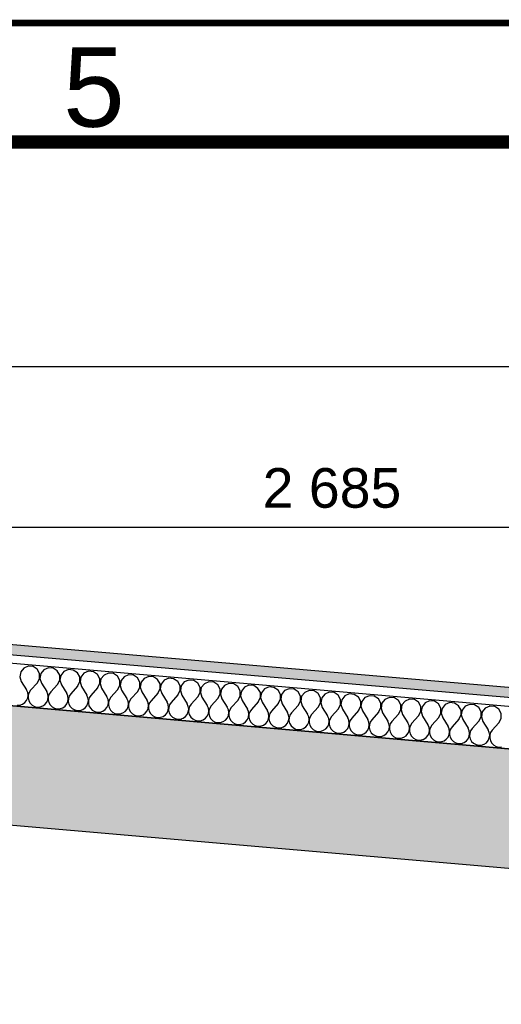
# Model space of a CAD drawing. Extents: x -12025 to 39812, y -28775 to 12.
# Tile 51 of 90: x 21949 to 23771, y -3713 to 12. Entities that reach past the tile are written whole.
import ezdxf

# ---------------------------------------------------------------- set-up
doc = ezdxf.new("R2010")
doc.units = 0
doc.header["$MEASUREMENT"] = 0
for name, color, linetype in [('OÚ Dukovany půdorys kóty 1NP', 7, 'Continuous'), ('OÚ Dukovany půdorys podklad 1NP', 7, 'Continuous'), ('Ramecek', 7, 'Continuous')]:
    doc.layers.add(name, color=color, linetype=linetype)
doc.styles.add('Arial', font='txt')

msp = doc.modelspace()

# ---------------------------------------------------------------- hatches: boundary and pattern name
at = {"layer": 'OÚ Dukovany půdorys podklad 1NP', "linetype": 'Continuous'}
h = msp.add_hatch(dxfattribs=at)
h.set_pattern_fill('OMÍTKA_01', color=21, style=0, pattern_type=2)
h.set_pattern_definition([(0, (0, 0), (0, 86.60254), [0, -50]), (0, (25, 43.3), (0, 86.60254), [0, -50])])
edge = h.paths.add_edge_path()
edge.add_spline(control_points=[(21137.1, -2322.4), (21137.1, -2322.4), (26289.7, -2764.7), (26289.7, -2764.7)], knot_values=[0, 0, 0, 0, 1, 1, 1, 1], degree=3, periodic=0)
edge.add_spline(control_points=[(26289.7, -2764.7), (26289.7, -2764.7), (26292.6, -2728.3), (26292.6, -2728.3)], knot_values=[0, 0, 0, 0, 1, 1, 1, 1], degree=3, periodic=0)
edge.add_spline(control_points=[(26292.6, -2728.3), (26292.6, -2728.3), (21137, -2285.7), (21137, -2285.7)], knot_values=[0, 0, 0, 0, 1, 1, 1, 1], degree=3, periodic=0)
edge.add_spline(control_points=[(21137, -2285.7), (21137, -2285.7), (21137.1, -2322.4), (21137.1, -2322.4)], knot_values=[0, 0, 0, 0, 1, 1, 1, 1], degree=3, periodic=0)
edge.add_spline(control_points=[(21137.1, -2322.4), (21137.1, -2322.4), (21137.1, -2322.4), (21137.1, -2322.4)], knot_values=[0, 0, 0, 0, 1, 1, 1, 1], degree=3, periodic=0)

# ---------------------------------------------------------------- linework, layer by layer
at = {"layer": 'OÚ Dukovany půdorys kóty 1NP', "color": 1, "linetype": 'Continuous'}
for p, q in [((21170.9, -1299.7), (32157.5, -1299.7)), ((21781.3, -1907.6), (24466.6, -1907.6))]:
    msp.add_line(p, q, dxfattribs=at)
at = {"layer": 'OÚ Dukovany půdorys podklad 1NP', "color": 1, "linetype": 'Continuous'}
for p, q in [((26292.6, -2728.3), (21137, -2285.7)), ((21137.1, -2322.4), (26289.7, -2764.7)), ((25979.6, -2774.8), (21170.9, -2357.9)), ((21330.9, -2532.3), (25966.8, -2934.3))]:
    msp.add_line(p, q, dxfattribs=at)
at = {"layer": 'OÚ Dukovany půdorys podklad 1NP', "color": 21, "linetype": 'Continuous'}
for p, q in [((21952.7, -2455), (21949.4, -2473.2)), ((21964.3, -2440.4), (21952.7, -2455)), ((21981.4, -2433.1), (21964.3, -2440.4)), ((21999.8, -2434.7), (21981.4, -2433.1)), ((22015.4, -2444.9), (21999.8, -2434.7)), ((22024.3, -2461.2), (22015.4, -2444.9)), ((22040.2, -2447), (22028.6, -2461.5)), ((22057.3, -2439.7), (22040.2, -2447)), ((22075.7, -2441.3), (22057.3, -2439.7)), ((22091.3, -2451.5), (22075.7, -2441.3)), ((22100.2, -2467.7), (22091.3, -2451.5)), ((22116.1, -2453.6), (22104.5, -2468.1)), ((22133.2, -2446.3), (22116.1, -2453.6)), ((22151.6, -2447.9), (22133.2, -2446.3)), ((22167.2, -2458), (22151.6, -2447.9)), ((22176.1, -2474.3), (22167.2, -2458)), ((22209.1, -2452.9), (22192, -2460.2)), ((22227.6, -2454.5), (22209.1, -2452.9)), ((22243.1, -2464.6), (22227.6, -2454.5)), ((21949.4, -2473.2), (21955.1, -2490.9)), ((21955.1, -2490.9), (21975.2, -2523.2)), ((22015.8, -2496.1), (22024.4, -2479.7)), ((22024.4, -2479.7), (22024.3, -2461.2)), ((22028.6, -2461.5), (22025.3, -2479.8)), ((22025.3, -2479.8), (22031, -2497.5)), ((22091.7, -2502.7), (22100.3, -2486.3)), ((22100.3, -2486.3), (22100.2, -2467.7)), ((22104.5, -2468.1), (22101.2, -2486.4)), ((22101.2, -2486.4), (22106.9, -2504)), ((22167.6, -2509.3), (22176.2, -2492.9)), ((22176.2, -2492.9), (22176.1, -2474.3)), ((22180.4, -2474.7), (22177.1, -2493)), ((22177.1, -2493), (22182.8, -2510.6)), ((22192, -2460.2), (22180.4, -2474.7)), ((22252, -2480.9), (22243.1, -2464.6)), ((22252.1, -2499.5), (22252, -2480.9)), ((22256.4, -2481.3), (22253, -2499.5)), ((22267.9, -2466.8), (22256.4, -2481.3)), ((22285, -2459.5), (22267.9, -2466.8)), ((22303.5, -2461.1), (22285, -2459.5)), ((22319, -2471.2), (22303.5, -2461.1)), ((22327.9, -2487.5), (22319, -2471.2)), ((22328, -2506), (22327.9, -2487.5)), ((22332.3, -2487.9), (22328.9, -2506.1)), ((22343.8, -2473.4), (22332.3, -2487.9)), ((22360.9, -2466), (22343.8, -2473.4)), ((22379.4, -2467.6), (22360.9, -2466)), ((22394.9, -2477.8), (22379.4, -2467.6)), ((22403.8, -2494.1), (22394.9, -2477.8)), ((22404, -2512.6), (22403.8, -2494.1)), ((22408.2, -2494.4), (22404.8, -2512.7)), ((22419.7, -2479.9), (22408.2, -2494.4)), ((22436.8, -2472.6), (22419.7, -2479.9)), ((22455.3, -2474.2), (22436.8, -2472.6)), ((22470.8, -2484.4), (22455.3, -2474.2)), ((22479.7, -2500.6), (22470.8, -2484.4)), ((22495.6, -2486.5), (22484.1, -2501)), ((22512.7, -2479.2), (22495.6, -2486.5)), ((22531.2, -2480.8), (22512.7, -2479.2)), ((22546.7, -2490.9), (22531.2, -2480.8)), ((22555.6, -2507.2), (22546.7, -2490.9)), ((22571.5, -2493.1), (22560, -2507.6)), ((22588.6, -2485.8), (22571.5, -2493.1)), ((22607.1, -2487.4), (22588.6, -2485.8)), ((22622.6, -2497.5), (22607.1, -2487.4)), ((22664.5, -2492.4), (22647.5, -2499.7)), ((22683, -2494), (22664.5, -2492.4)), ((22698.5, -2504.1), (22683, -2494)), ((21979.5, -2532.8), (21975.2, -2523.2)), ((21981, -2543.2), (21979.5, -2532.8)), ((21990.4, -2524.5), (21984.5, -2533.3)), ((22015.8, -2496.1), (21990.4, -2524.5)), ((22031, -2497.5), (22051.1, -2529.8)), ((22055.4, -2539.4), (22051.1, -2529.8)), ((22066.3, -2531.1), (22060.4, -2539.8)), ((22091.7, -2502.7), (22066.3, -2531.1)), ((22106.9, -2504), (22127, -2536.4)), ((22167.6, -2509.3), (22142.2, -2537.7)), ((22182.8, -2510.6), (22202.9, -2543)), ((22243.5, -2515.9), (22218.1, -2544.3)), ((22243.5, -2515.9), (22252.1, -2499.5)), ((22253, -2499.5), (22258.7, -2517.2)), ((22258.7, -2517.2), (22278.8, -2549.5)), ((22319.4, -2522.5), (22294, -2550.9)), ((22319.4, -2522.5), (22328, -2506)), ((22328.9, -2506.1), (22334.6, -2523.8)), ((22334.6, -2523.8), (22354.7, -2556.1)), ((22395.3, -2529), (22369.9, -2557.4)), ((22395.3, -2529), (22404, -2512.6)), ((22404.8, -2512.7), (22410.5, -2530.4)), ((22410.5, -2530.4), (22430.6, -2562.7)), ((22471.2, -2535.6), (22479.9, -2519.2)), ((22479.9, -2519.2), (22479.7, -2500.6)), ((22484.1, -2501), (22480.7, -2519.3)), ((22480.7, -2519.3), (22486.4, -2536.9)), ((22547.1, -2542.2), (22555.8, -2525.8)), ((22555.8, -2525.8), (22555.6, -2507.2)), ((22560, -2507.6), (22556.6, -2525.9)), ((22556.6, -2525.9), (22562.3, -2543.5)), ((22631.5, -2513.8), (22622.6, -2497.5)), ((22623, -2548.8), (22631.7, -2532.4)), ((22631.7, -2532.4), (22631.5, -2513.8)), ((22635.9, -2514.2), (22632.5, -2532.4)), ((22632.5, -2532.4), (22638.2, -2550.1)), ((22647.5, -2499.7), (22635.9, -2514.2)), ((22707.4, -2520.4), (22698.5, -2504.1)), ((22707.6, -2538.9), (22707.4, -2520.4)), ((22711.8, -2520.8), (22708.4, -2539)), ((22723.4, -2506.3), (22711.8, -2520.8)), ((22740.4, -2498.9), (22723.4, -2506.3)), ((22758.9, -2500.5), (22740.4, -2498.9)), ((22774.4, -2510.7), (22758.9, -2500.5)), ((22783.3, -2527), (22774.4, -2510.7)), ((22783.5, -2545.5), (22783.3, -2527)), ((22787.7, -2527.4), (22784.4, -2545.6)), ((22799.3, -2512.8), (22787.7, -2527.4)), ((22816.3, -2505.5), (22799.3, -2512.8)), ((22834.8, -2507.1), (22816.3, -2505.5)), ((22850.3, -2517.3), (22834.8, -2507.1)), ((22859.2, -2533.6), (22850.3, -2517.3)), ((22875.2, -2519.4), (22863.6, -2533.9)), ((22892.2, -2512.1), (22875.2, -2519.4)), ((22910.7, -2513.7), (22892.2, -2512.1)), ((22926.2, -2523.9), (22910.7, -2513.7)), ((22935.1, -2540.1), (22926.2, -2523.9)), ((22951.1, -2526), (22939.5, -2540.5)), ((22968.1, -2518.7), (22951.1, -2526)), ((22986.6, -2520.3), (22968.1, -2518.7)), ((23002.1, -2530.4), (22986.6, -2520.3)), ((23011, -2546.7), (23002.1, -2530.4)), ((23027, -2532.6), (23015.4, -2547.1)), ((23044, -2525.3), (23027, -2532.6)), ((23062.5, -2526.9), (23044, -2525.3)), ((23078.1, -2537), (23062.5, -2526.9)), ((23119.9, -2531.8), (23102.9, -2539.2)), ((23138.4, -2533.5), (23119.9, -2531.8)), ((21968.7, -2571.4), (21975.3, -2563.3)), ((21975.3, -2563.3), (21979.5, -2553.6)), ((21979.5, -2553.6), (21981, -2543.2)), ((21981.3, -2543.2), (21980.9, -2553.8)), ((21980.9, -2553.8), (21983.4, -2564)), ((21984.5, -2533.3), (21981.3, -2543.2)), ((21983.4, -2564), (21988.5, -2573.1)), ((22044.6, -2578), (22051.2, -2569.9)), ((22051.2, -2569.9), (22055.5, -2560.2)), ((22056.9, -2549.8), (22055.4, -2539.4)), ((22055.5, -2560.2), (22056.9, -2549.8)), ((22057.2, -2549.8), (22056.8, -2560.3)), ((22056.8, -2560.3), (22059.3, -2570.5)), ((22060.4, -2539.8), (22057.2, -2549.8)), ((22131.3, -2546), (22127, -2536.4)), ((22127.2, -2576.4), (22131.4, -2566.8)), ((22132.8, -2556.4), (22131.3, -2546)), ((22131.4, -2566.8), (22132.8, -2556.4)), ((22133.1, -2556.4), (22132.7, -2566.9)), ((22132.7, -2566.9), (22135.2, -2577.1)), ((22136.3, -2546.4), (22133.1, -2556.4)), ((22142.2, -2537.7), (22136.3, -2546.4)), ((22207.2, -2552.6), (22202.9, -2543)), ((22208.7, -2563), (22207.2, -2552.6)), ((22207.3, -2573.4), (22208.7, -2563)), ((22209, -2563), (22208.6, -2573.5)), ((22212.2, -2553), (22209, -2563)), ((22218.1, -2544.3), (22212.2, -2553)), ((22283.1, -2559.1), (22278.8, -2549.5)), ((22284.6, -2569.5), (22283.1, -2559.1)), ((22283.2, -2580), (22284.6, -2569.5)), ((22284.9, -2569.6), (22284.5, -2580.1)), ((22288.1, -2559.6), (22284.9, -2569.6)), ((22294, -2550.9), (22288.1, -2559.6)), ((22359, -2565.7), (22354.7, -2556.1)), ((22360.5, -2576.1), (22359, -2565.7)), ((22364.1, -2566.2), (22360.8, -2576.2)), ((22369.9, -2557.4), (22364.1, -2566.2)), ((22434.9, -2572.3), (22430.6, -2562.7)), ((22445.8, -2564), (22440, -2572.7)), ((22471.2, -2535.6), (22445.8, -2564)), ((22486.4, -2536.9), (22506.5, -2569.3)), ((22510.8, -2578.9), (22506.5, -2569.3)), ((22547.1, -2542.2), (22521.7, -2570.6)), ((22562.3, -2543.5), (22582.5, -2575.9)), ((22623, -2548.8), (22597.6, -2577.2)), ((22638.2, -2550.1), (22658.4, -2582.4)), ((22698.9, -2555.4), (22673.5, -2583.8)), ((22698.9, -2555.4), (22707.6, -2538.9)), ((22708.4, -2539), (22714.1, -2556.7)), ((22714.1, -2556.7), (22734.3, -2589)), ((22774.8, -2562), (22749.4, -2590.3)), ((22774.8, -2562), (22783.5, -2545.5)), ((22784.4, -2545.6), (22790, -2563.3)), ((22790, -2563.3), (22810.2, -2595.6)), ((22850.8, -2568.5), (22825.3, -2596.9)), ((22850.8, -2568.5), (22859.4, -2552.1)), ((22859.4, -2552.1), (22859.2, -2533.6)), ((22863.6, -2533.9), (22860.3, -2552.2)), ((22860.3, -2552.2), (22865.9, -2569.9)), ((22865.9, -2569.9), (22886.1, -2602.2)), ((22926.7, -2575.1), (22935.3, -2558.7)), ((22935.3, -2558.7), (22935.1, -2540.1)), ((22939.5, -2540.5), (22936.2, -2558.8)), ((22936.2, -2558.8), (22941.8, -2576.4)), ((23002.6, -2581.7), (23011.2, -2565.3)), ((23011.2, -2565.3), (23011, -2546.7)), ((23015.4, -2547.1), (23012.1, -2565.4)), ((23012.1, -2565.4), (23017.7, -2583)), ((23087, -2553.3), (23078.1, -2537)), ((23087.1, -2571.9), (23087, -2553.3)), ((23091.3, -2553.7), (23088, -2571.9)), ((23102.9, -2539.2), (23091.3, -2553.7)), ((23154, -2543.6), (23138.4, -2533.5)), ((23162.9, -2559.9), (23154, -2543.6)), ((23163, -2578.4), (23162.9, -2559.9)), ((23167.2, -2560.3), (23163.9, -2578.5)), ((23178.8, -2545.8), (23167.2, -2560.3)), ((23195.8, -2538.4), (23178.8, -2545.8)), ((23214.3, -2540), (23195.8, -2538.4)), ((23229.9, -2550.2), (23214.3, -2540)), ((23238.8, -2566.5), (23229.9, -2550.2)), ((23238.9, -2585), (23238.8, -2566.5)), ((23243.1, -2566.8), (23239.8, -2585.1)), ((23254.7, -2552.3), (23243.1, -2566.8)), ((23271.7, -2545), (23254.7, -2552.3)), ((23290.2, -2546.6), (23271.7, -2545)), ((23305.8, -2556.8), (23290.2, -2546.6)), ((23314.7, -2573), (23305.8, -2556.8)), ((23330.6, -2558.9), (23319, -2573.4)), ((23347.7, -2551.6), (23330.6, -2558.9)), ((23366.1, -2553.2), (23347.7, -2551.6)), ((23381.7, -2563.3), (23366.1, -2553.2)), ((23390.6, -2579.6), (23381.7, -2563.3)), ((23406.5, -2565.5), (23394.9, -2580)), ((23423.6, -2558.2), (23406.5, -2565.5)), ((23442, -2559.8), (23423.6, -2558.2)), ((23457.6, -2569.9), (23442, -2559.8)), ((23466.5, -2586.2), (23457.6, -2569.9)), ((23499.5, -2564.8), (23482.4, -2572.1)), ((23518, -2566.4), (23499.5, -2564.8)), ((23533.5, -2576.5), (23518, -2566.4)), ((21939.6, -2581.3), (21950.1, -2580.8)), ((21950.1, -2580.8), (21960, -2577.4)), ((21960, -2577.4), (21968.7, -2571.4)), ((21988.5, -2573.1), (21996, -2580.5)), ((21996, -2580.5), (22005.2, -2585.5)), ((22005.2, -2585.5), (22015.5, -2587.9)), ((22015.5, -2587.9), (22026, -2587.3)), ((22026, -2587.3), (22035.9, -2583.9)), ((22035.9, -2583.9), (22044.6, -2578)), ((22059.3, -2570.5), (22064.4, -2579.7)), ((22064.4, -2579.7), (22071.9, -2587.1)), ((22071.9, -2587.1), (22081.1, -2592.1)), ((22081.1, -2592.1), (22091.4, -2594.5)), ((22091.4, -2594.5), (22101.9, -2593.9)), ((22101.9, -2593.9), (22111.8, -2590.5)), ((22111.8, -2590.5), (22120.5, -2584.5)), ((22120.5, -2584.5), (22127.2, -2576.4)), ((22135.2, -2577.1), (22140.3, -2586.3)), ((22140.3, -2586.3), (22147.8, -2593.7)), ((22147.8, -2593.7), (22157, -2598.7)), ((22157, -2598.7), (22167.3, -2601)), ((22167.3, -2601), (22177.8, -2600.5)), ((22177.8, -2600.5), (22187.7, -2597.1)), ((22187.7, -2597.1), (22196.4, -2591.1)), ((22196.4, -2591.1), (22203.1, -2583)), ((22203.1, -2583), (22207.3, -2573.4)), ((22208.6, -2573.5), (22211.1, -2583.7)), ((22211.1, -2583.7), (22216.3, -2592.9)), ((22216.3, -2592.9), (22223.7, -2600.2)), ((22223.7, -2600.2), (22233, -2605.3)), ((22233, -2605.3), (22243.2, -2607.6)), ((22243.2, -2607.6), (22253.7, -2607.1)), ((22253.7, -2607.1), (22263.6, -2603.7)), ((22263.6, -2603.7), (22272.3, -2597.7)), ((22272.3, -2597.7), (22279, -2589.6)), ((22279, -2589.6), (22283.2, -2580)), ((22284.5, -2580.1), (22287, -2590.3)), ((22287, -2590.3), (22292.2, -2599.4)), ((22292.2, -2599.4), (22299.6, -2606.8)), ((22299.6, -2606.8), (22308.9, -2611.9)), ((22339.6, -2610.3), (22348.2, -2604.3)), ((22348.2, -2604.3), (22354.9, -2596.2)), ((22354.9, -2596.2), (22359.1, -2586.5)), ((22359.1, -2586.5), (22360.5, -2576.1)), ((22360.8, -2576.2), (22360.4, -2586.7)), ((22360.4, -2586.7), (22362.9, -2596.9)), ((22362.9, -2596.9), (22368.1, -2606)), ((22368.1, -2606), (22375.6, -2613.4)), ((22424.1, -2610.9), (22430.8, -2602.8)), ((22430.8, -2602.8), (22435, -2593.1)), ((22436.4, -2582.7), (22434.9, -2572.3)), ((22435, -2593.1), (22436.4, -2582.7)), ((22436.7, -2582.7), (22436.3, -2593.2)), ((22436.3, -2593.2), (22438.8, -2603.5)), ((22440, -2572.7), (22436.7, -2582.7)), ((22438.8, -2603.5), (22444, -2612.6)), ((22506.7, -2609.3), (22510.9, -2599.7)), ((22512.3, -2589.3), (22510.8, -2578.9)), ((22510.9, -2599.7), (22512.3, -2589.3)), ((22512.6, -2589.3), (22512.2, -2599.8)), ((22512.2, -2599.8), (22514.7, -2610)), ((22515.9, -2579.3), (22512.6, -2589.3)), ((22521.7, -2570.6), (22515.9, -2579.3)), ((22586.7, -2585.5), (22582.5, -2575.9)), ((22582.6, -2615.9), (22586.8, -2606.3)), ((22588.2, -2595.9), (22586.7, -2585.5)), ((22586.8, -2606.3), (22588.2, -2595.9)), ((22588.5, -2595.9), (22588.1, -2606.4)), ((22588.1, -2606.4), (22590.6, -2616.6)), ((22591.8, -2585.9), (22588.5, -2595.9)), ((22597.6, -2577.2), (22591.8, -2585.9)), ((22662.6, -2592), (22658.4, -2582.4)), ((22664.1, -2602.5), (22662.6, -2592)), ((22662.7, -2612.9), (22664.1, -2602.5)), ((22664.4, -2602.5), (22664, -2613)), ((22667.7, -2592.5), (22664.4, -2602.5)), ((22673.5, -2583.8), (22667.7, -2592.5)), ((22738.5, -2598.6), (22734.3, -2589)), ((22740, -2609), (22738.5, -2598.6)), ((22743.6, -2599.1), (22740.3, -2609.1)), ((22749.4, -2590.3), (22743.6, -2599.1)), ((22814.4, -2605.2), (22810.2, -2595.6)), ((22815.9, -2615.6), (22814.4, -2605.2)), ((22819.5, -2605.7), (22816.2, -2615.6)), ((22825.3, -2596.9), (22819.5, -2605.7)), ((22890.3, -2611.8), (22886.1, -2602.2)), ((22901.3, -2603.5), (22895.4, -2612.2)), ((22926.7, -2575.1), (22901.3, -2603.5)), ((22941.8, -2576.4), (22962, -2608.8)), ((23002.6, -2581.7), (22977.2, -2610.1)), ((23017.7, -2583), (23037.9, -2615.4)), ((23078.5, -2588.3), (23053.1, -2616.7)), ((23078.5, -2588.3), (23087.1, -2571.9)), ((23088, -2571.9), (23093.7, -2589.6)), ((23093.7, -2589.6), (23113.8, -2621.9)), ((23154.4, -2594.9), (23129, -2623.3)), ((23154.4, -2594.9), (23163, -2578.4)), ((23163.9, -2578.5), (23169.6, -2596.2)), ((23169.6, -2596.2), (23189.7, -2628.5)), ((23230.3, -2601.4), (23204.9, -2629.8)), ((23230.3, -2601.4), (23238.9, -2585)), ((23239.8, -2585.1), (23245.5, -2602.8)), ((23245.5, -2602.8), (23265.6, -2635.1)), ((23306.2, -2608), (23314.8, -2591.6)), ((23314.8, -2591.6), (23314.7, -2573)), ((23319, -2573.4), (23315.7, -2591.7)), ((23315.7, -2591.7), (23321.4, -2609.3)), ((23382.1, -2614.6), (23390.7, -2598.2)), ((23390.7, -2598.2), (23390.6, -2579.6)), ((23394.9, -2580), (23391.6, -2598.3)), ((23391.6, -2598.3), (23397.3, -2615.9)), ((23458, -2621.2), (23466.6, -2604.8)), ((23466.6, -2604.8), (23466.5, -2586.2)), ((23470.8, -2586.6), (23467.5, -2604.8)), ((23467.5, -2604.8), (23473.2, -2622.5)), ((23482.4, -2572.1), (23470.8, -2586.6)), ((23542.4, -2592.8), (23533.5, -2576.5)), ((23542.5, -2611.3), (23542.4, -2592.8)), ((23546.7, -2593.2), (23543.4, -2611.4)), ((23558.3, -2578.7), (23546.7, -2593.2)), ((23575.4, -2571.3), (23558.3, -2578.7)), ((23593.9, -2572.9), (23575.4, -2571.3)), ((23609.4, -2583.1), (23593.9, -2572.9)), ((23618.3, -2599.4), (23609.4, -2583.1)), ((23618.4, -2617.9), (23618.3, -2599.4)), ((23622.7, -2599.7), (23619.3, -2618)), ((23634.2, -2585.2), (23622.7, -2599.7)), ((23651.3, -2577.9), (23634.2, -2585.2)), ((23669.8, -2579.5), (23651.3, -2577.9)), ((23685.3, -2589.7), (23669.8, -2579.5)), ((23694.2, -2606), (23685.3, -2589.7)), ((23694.4, -2624.5), (23694.2, -2606)), ((23698.6, -2606.3), (23695.2, -2624.6)), ((23710.1, -2591.8), (23698.6, -2606.3)), ((23727.2, -2584.5), (23710.1, -2591.8)), ((23745.7, -2586.1), (23727.2, -2584.5)), ((23761.2, -2596.2), (23745.7, -2586.1)), ((23770.1, -2612.5), (23761.2, -2596.2)), ((22308.9, -2611.9), (22319.1, -2614.2)), ((22319.1, -2614.2), (22329.6, -2613.7)), ((22329.6, -2613.7), (22339.6, -2610.3)), ((22375.6, -2613.4), (22384.8, -2618.5)), ((22384.8, -2618.5), (22395, -2620.8)), ((22395, -2620.8), (22405.5, -2620.2)), ((22405.5, -2620.2), (22415.5, -2616.9)), ((22415.5, -2616.9), (22424.1, -2610.9)), ((22444, -2612.6), (22451.5, -2620)), ((22451.5, -2620), (22460.7, -2625)), ((22460.7, -2625), (22470.9, -2627.4)), ((22470.9, -2627.4), (22481.4, -2626.8)), ((22481.4, -2626.8), (22491.4, -2623.4)), ((22491.4, -2623.4), (22500, -2617.5)), ((22500, -2617.5), (22506.7, -2609.3)), ((22514.7, -2610), (22519.9, -2619.2)), ((22519.9, -2619.2), (22527.4, -2626.6)), ((22527.4, -2626.6), (22536.6, -2631.6)), ((22536.6, -2631.6), (22546.8, -2634)), ((22546.8, -2634), (22557.3, -2633.4)), ((22557.3, -2633.4), (22567.3, -2630)), ((22567.3, -2630), (22575.9, -2624)), ((22575.9, -2624), (22582.6, -2615.9)), ((22590.6, -2616.6), (22595.8, -2625.8)), ((22595.8, -2625.8), (22603.3, -2633.1)), ((22603.3, -2633.1), (22612.5, -2638.2)), ((22612.5, -2638.2), (22622.7, -2640.5)), ((22622.7, -2640.5), (22633.2, -2640)), ((22633.2, -2640), (22643.2, -2636.6)), ((22643.2, -2636.6), (22651.8, -2630.6)), ((22651.8, -2630.6), (22658.5, -2622.5)), ((22658.5, -2622.5), (22662.7, -2612.9)), ((22664, -2613), (22666.5, -2623.2)), ((22666.5, -2623.2), (22671.7, -2632.3)), ((22671.7, -2632.3), (22679.2, -2639.7)), ((22679.2, -2639.7), (22688.4, -2644.8)), ((22688.4, -2644.8), (22698.6, -2647.1)), ((22709.1, -2646.6), (22719.1, -2643.2)), ((22719.1, -2643.2), (22727.7, -2637.2)), ((22727.7, -2637.2), (22734.4, -2629.1)), ((22734.4, -2629.1), (22738.6, -2619.5)), ((22738.6, -2619.5), (22740, -2609)), ((22740.3, -2609.1), (22739.9, -2619.6)), ((22739.9, -2619.6), (22742.4, -2629.8)), ((22742.4, -2629.8), (22747.6, -2638.9)), ((22747.6, -2638.9), (22755.1, -2646.3)), ((22795, -2649.8), (22803.6, -2643.8)), ((22803.6, -2643.8), (22810.3, -2635.7)), ((22810.3, -2635.7), (22814.5, -2626)), ((22814.5, -2626), (22815.9, -2615.6)), ((22816.2, -2615.6), (22815.8, -2626.1)), ((22815.8, -2626.1), (22818.3, -2636.4)), ((22818.3, -2636.4), (22823.5, -2645.5)), ((22879.5, -2650.4), (22886.2, -2642.2)), ((22886.2, -2642.2), (22890.4, -2632.6)), ((22891.8, -2622.2), (22890.3, -2611.8)), ((22890.4, -2632.6), (22891.8, -2622.2)), ((22892.1, -2622.2), (22891.7, -2632.7)), ((22891.7, -2632.7), (22894.2, -2642.9)), ((22895.4, -2612.2), (22892.1, -2622.2)), ((22894.2, -2642.9), (22899.4, -2652.1)), ((22966.3, -2618.4), (22962, -2608.8)), ((22962.1, -2648.8), (22966.3, -2639.2)), ((22967.7, -2628.8), (22966.3, -2618.4)), ((22966.3, -2639.2), (22967.7, -2628.8)), ((22968, -2628.8), (22967.6, -2639.3)), ((22967.6, -2639.3), (22970.1, -2649.5)), ((22971.3, -2618.8), (22968, -2628.8)), ((22977.2, -2610.1), (22971.3, -2618.8)), ((23042.2, -2625), (23037.9, -2615.4)), ((23043.6, -2635.4), (23042.2, -2625)), ((23042.2, -2645.8), (23043.6, -2635.4)), ((23044, -2635.4), (23043.6, -2645.9)), ((23047.2, -2625.4), (23044, -2635.4)), ((23053.1, -2616.7), (23047.2, -2625.4)), ((23118.1, -2631.5), (23113.8, -2621.9)), ((23119.5, -2641.9), (23118.1, -2631.5)), ((23118.1, -2652.4), (23119.5, -2641.9)), ((23119.9, -2642), (23119.5, -2652.5)), ((23123.1, -2632), (23119.9, -2642)), ((23129, -2623.3), (23123.1, -2632)), ((23194, -2638.1), (23189.7, -2628.5)), ((23195.5, -2648.5), (23194, -2638.1)), ((23199, -2638.6), (23195.8, -2648.6)), ((23204.9, -2629.8), (23199, -2638.6)), ((23269.9, -2644.7), (23265.6, -2635.1)), ((23271.4, -2655.1), (23269.9, -2644.7)), ((23280.8, -2636.4), (23274.9, -2645.1)), ((23306.2, -2608), (23280.8, -2636.4)), ((23321.4, -2609.3), (23341.5, -2641.7)), ((23345.8, -2651.3), (23341.5, -2641.7)), ((23356.7, -2643), (23350.8, -2651.7)), ((23382.1, -2614.6), (23356.7, -2643)), ((23397.3, -2615.9), (23417.4, -2648.3)), ((23458, -2621.2), (23432.6, -2649.6)), ((23473.2, -2622.5), (23493.3, -2654.8)), ((23533.9, -2627.8), (23508.5, -2656.2)), ((23533.9, -2627.8), (23542.5, -2611.3)), ((23543.4, -2611.4), (23549.1, -2629.1)), ((23549.1, -2629.1), (23569.2, -2661.4)), ((23609.8, -2634.4), (23584.4, -2662.7)), ((23609.8, -2634.4), (23618.4, -2617.9)), ((23619.3, -2618), (23625, -2635.7)), ((23625, -2635.7), (23645.1, -2668)), ((23685.7, -2640.9), (23660.3, -2669.3)), ((23685.7, -2640.9), (23694.4, -2624.5)), ((23695.2, -2624.6), (23700.9, -2642.3)), ((23700.9, -2642.3), (23721, -2674.6)), ((23761.6, -2647.5), (23770.3, -2631.1)), ((23770.3, -2631.1), (23770.1, -2612.5)), ((22698.6, -2647.1), (22709.1, -2646.6)), ((22755.1, -2646.3), (22764.3, -2651.4)), ((22764.3, -2651.4), (22774.5, -2653.7)), ((22774.5, -2653.7), (22785, -2653.2)), ((22785, -2653.2), (22795, -2649.8)), ((22823.5, -2645.5), (22831, -2652.9)), ((22831, -2652.9), (22840.2, -2657.9)), ((22840.2, -2657.9), (22850.4, -2660.3)), ((22850.4, -2660.3), (22860.9, -2659.7)), ((22860.9, -2659.7), (22870.9, -2656.3)), ((22870.9, -2656.3), (22879.5, -2650.4)), ((22899.4, -2652.1), (22906.9, -2659.5)), ((22906.9, -2659.5), (22916.1, -2664.5)), ((22916.1, -2664.5), (22926.4, -2666.9)), ((22926.4, -2666.9), (22936.8, -2666.3)), ((22936.8, -2666.3), (22946.8, -2662.9)), ((22946.8, -2662.9), (22955.4, -2656.9)), ((22955.4, -2656.9), (22962.1, -2648.8)), ((22970.1, -2649.5), (22975.3, -2658.7)), ((22975.3, -2658.7), (22982.8, -2666)), ((22982.8, -2666), (22992, -2671.1)), ((22992, -2671.1), (23002.3, -2673.4)), ((23002.3, -2673.4), (23012.8, -2672.9)), ((23012.8, -2672.9), (23022.7, -2669.5)), ((23022.7, -2669.5), (23031.3, -2663.5)), ((23031.3, -2663.5), (23038, -2655.4)), ((23038, -2655.4), (23042.2, -2645.8)), ((23043.6, -2645.9), (23046, -2656.1)), ((23046, -2656.1), (23051.2, -2665.2)), ((23051.2, -2665.2), (23058.7, -2672.6)), ((23058.7, -2672.6), (23067.9, -2677.7)), ((23067.9, -2677.7), (23078.2, -2680)), ((23078.2, -2680), (23088.7, -2679.5)), ((23088.7, -2679.5), (23098.6, -2676.1)), ((23098.6, -2676.1), (23107.2, -2670.1)), ((23107.2, -2670.1), (23113.9, -2662)), ((23113.9, -2662), (23118.1, -2652.4)), ((23119.5, -2652.5), (23121.9, -2662.7)), ((23121.9, -2662.7), (23127.1, -2671.8)), ((23127.1, -2671.8), (23134.6, -2679.2)), ((23134.6, -2679.2), (23143.8, -2684.3)), ((23174.5, -2682.7), (23183.2, -2676.7)), ((23183.2, -2676.7), (23189.8, -2668.6)), ((23189.8, -2668.6), (23194, -2658.9)), ((23194, -2658.9), (23195.5, -2648.5)), ((23195.8, -2648.6), (23195.4, -2659.1)), ((23195.4, -2659.1), (23197.8, -2669.3)), ((23197.8, -2669.3), (23203, -2678.4)), ((23203, -2678.4), (23210.5, -2685.8)), ((23259.1, -2683.3), (23265.7, -2675.2)), ((23265.7, -2675.2), (23269.9, -2665.5)), ((23269.9, -2665.5), (23271.4, -2655.1)), ((23271.7, -2655.1), (23271.3, -2665.6)), ((23271.3, -2665.6), (23273.8, -2675.8)), ((23274.9, -2645.1), (23271.7, -2655.1)), ((23273.8, -2675.8), (23278.9, -2685)), ((23335, -2689.9), (23341.6, -2681.7)), ((23341.6, -2681.7), (23345.9, -2672.1)), ((23347.3, -2661.7), (23345.8, -2651.3)), ((23345.9, -2672.1), (23347.3, -2661.7)), ((23347.6, -2661.7), (23347.2, -2672.2)), ((23347.2, -2672.2), (23349.7, -2682.4)), ((23350.8, -2651.7), (23347.6, -2661.7)), ((23421.7, -2657.9), (23417.4, -2648.3)), ((23417.6, -2688.3), (23421.8, -2678.7)), ((23423.2, -2668.3), (23421.7, -2657.9)), ((23421.8, -2678.7), (23423.2, -2668.3)), ((23423.5, -2668.3), (23423.1, -2678.8)), ((23423.1, -2678.8), (23425.6, -2689)), ((23426.7, -2658.3), (23423.5, -2668.3)), ((23432.6, -2649.6), (23426.7, -2658.3)), ((23497.6, -2664.4), (23493.3, -2654.8)), ((23499.1, -2674.9), (23497.6, -2664.4)), ((23497.7, -2685.3), (23499.1, -2674.9)), ((23499.4, -2674.9), (23499, -2685.4)), ((23502.6, -2664.9), (23499.4, -2674.9)), ((23508.5, -2656.2), (23502.6, -2664.9)), ((23573.5, -2671), (23569.2, -2661.4)), ((23575, -2681.4), (23573.5, -2671)), ((23573.6, -2691.8), (23575, -2681.4)), ((23575.3, -2681.5), (23574.9, -2692)), ((23578.5, -2671.5), (23575.3, -2681.5)), ((23584.4, -2662.7), (23578.5, -2671.5)), ((23649.4, -2677.6), (23645.1, -2668)), ((23650.9, -2688), (23649.4, -2677.6)), ((23654.4, -2678), (23651.2, -2688)), ((23660.3, -2669.3), (23654.4, -2678)), ((23725.3, -2684.2), (23721, -2674.6)), ((23736.2, -2675.9), (23730.4, -2684.6)), ((23761.6, -2647.5), (23736.2, -2675.9)), ((23143.8, -2684.3), (23154.1, -2686.6)), ((23154.1, -2686.6), (23164.6, -2686.1)), ((23164.6, -2686.1), (23174.5, -2682.7)), ((23210.5, -2685.8), (23219.7, -2690.8)), ((23219.7, -2690.8), (23230, -2693.2)), ((23230, -2693.2), (23240.5, -2692.6)), ((23240.5, -2692.6), (23250.4, -2689.3)), ((23250.4, -2689.3), (23259.1, -2683.3)), ((23278.9, -2685), (23286.4, -2692.4)), ((23286.4, -2692.4), (23295.6, -2697.4)), ((23295.6, -2697.4), (23305.9, -2699.8)), ((23305.9, -2699.8), (23316.4, -2699.2)), ((23316.4, -2699.2), (23326.3, -2695.8)), ((23326.3, -2695.8), (23335, -2689.9)), ((23349.7, -2682.4), (23354.8, -2691.6)), ((23354.8, -2691.6), (23362.3, -2699)), ((23362.3, -2699), (23371.5, -2704)), ((23371.5, -2704), (23381.8, -2706.4)), ((23381.8, -2706.4), (23392.3, -2705.8)), ((23392.3, -2705.8), (23402.2, -2702.4)), ((23402.2, -2702.4), (23410.9, -2696.4)), ((23410.9, -2696.4), (23417.6, -2688.3)), ((23425.6, -2689), (23430.7, -2698.2)), ((23430.7, -2698.2), (23438.2, -2705.5)), ((23438.2, -2705.5), (23447.4, -2710.6)), ((23447.4, -2710.6), (23457.7, -2712.9)), ((23457.7, -2712.9), (23468.2, -2712.4)), ((23468.2, -2712.4), (23478.1, -2709)), ((23478.1, -2709), (23486.8, -2703)), ((23486.8, -2703), (23493.5, -2694.9)), ((23493.5, -2694.9), (23497.7, -2685.3)), ((23499, -2685.4), (23501.5, -2695.6)), ((23501.5, -2695.6), (23506.7, -2704.7)), ((23506.7, -2704.7), (23514.1, -2712.1)), ((23514.1, -2712.1), (23523.4, -2717.2)), ((23523.4, -2717.2), (23533.6, -2719.5)), ((23533.6, -2719.5), (23544.1, -2719)), ((23544.1, -2719), (23554, -2715.6)), ((23554, -2715.6), (23562.7, -2709.6)), ((23562.7, -2709.6), (23569.4, -2701.5)), ((23569.4, -2701.5), (23573.6, -2691.8)), ((23574.9, -2692), (23577.4, -2702.2)), ((23577.4, -2702.2), (23582.6, -2711.3)), ((23582.6, -2711.3), (23590, -2718.7)), ((23590, -2718.7), (23599.3, -2723.8)), ((23629.9, -2722.2), (23638.6, -2716.2)), ((23638.6, -2716.2), (23645.3, -2708.1)), ((23645.3, -2708.1), (23649.5, -2698.4)), ((23649.5, -2698.4), (23650.9, -2688)), ((23651.2, -2688), (23650.8, -2698.5)), ((23650.8, -2698.5), (23653.3, -2708.8)), ((23653.3, -2708.8), (23658.5, -2717.9)), ((23658.5, -2717.9), (23665.9, -2725.3)), ((23714.5, -2722.8), (23721.2, -2714.6)), ((23721.2, -2714.6), (23725.4, -2705)), ((23726.8, -2694.6), (23725.3, -2684.2)), ((23725.4, -2705), (23726.8, -2694.6)), ((23727.1, -2694.6), (23726.7, -2705.1)), ((23726.7, -2705.1), (23729.2, -2715.3)), ((23730.4, -2684.6), (23727.1, -2694.6)), ((23729.2, -2715.3), (23734.4, -2724.5)), ((23599.3, -2723.8), (23609.5, -2726.1)), ((23609.5, -2726.1), (23620, -2725.6)), ((23620, -2725.6), (23629.9, -2722.2)), ((23665.9, -2725.3), (23675.2, -2730.3)), ((23675.2, -2730.3), (23685.4, -2732.7)), ((23685.4, -2732.7), (23695.9, -2732.1)), ((23695.9, -2732.1), (23705.9, -2728.7)), ((23705.9, -2728.7), (23714.5, -2722.8)), ((23734.4, -2724.5), (23741.9, -2731.9)), ((23741.9, -2731.9), (23751.1, -2736.9)), ((23751.1, -2736.9), (23761.3, -2739.3)), ((23761.3, -2739.3), (23771.8, -2738.7))]:
    msp.add_line(p, q, dxfattribs=at)
at = {"layer": 'OÚ Dukovany půdorys podklad 1NP', "color": 7, "linetype": 'Continuous'}
for p, q in [((25966, -2934.2), (21330.4, -2532.3)), ((21781.3, -3023.1), (25966.8, -3386))]:
    msp.add_line(p, q, dxfattribs=at)
at = {"layer": 'OÚ Dukovany půdorys podklad 1NP', "color": 254, "linetype": 'Continuous'}
msp.add_solid([(25966, -2934.2), (21780.5, -2571.3), (25966.8, -3386), (21781.3, -3023.1)], dxfattribs=at)
at = {"layer": 'Ramecek', "color": 7, "linetype": 'Continuous'}
for points, const_width in [([(0, -28600), (39800, -28600), (39800, 0), (0, 0)], 25), ([(400, -28150), (39400, -28150), (39400, -450), (400, -450)], 50)]:
    msp.add_lwpolyline(points, close=True, dxfattribs=dict(at, const_width=const_width))

# ---------------------------------------------------------------- texts
at = {"layer": 'OÚ Dukovany půdorys kóty 1NP', "color": 1, "linetype": 'Continuous', "style": 'Arial'}
msp.add_text('2\xa0685', height=150, dxfattribs=at).set_placement((22868.1, -1834))
at = {"layer": 'Ramecek', "color": 7, "linetype": 'Continuous', "style": 'Arial'}
msp.add_text('5', height=300, dxfattribs=at).set_placement((22113, -392.5))

doc.saveas('drawing.dxf')
